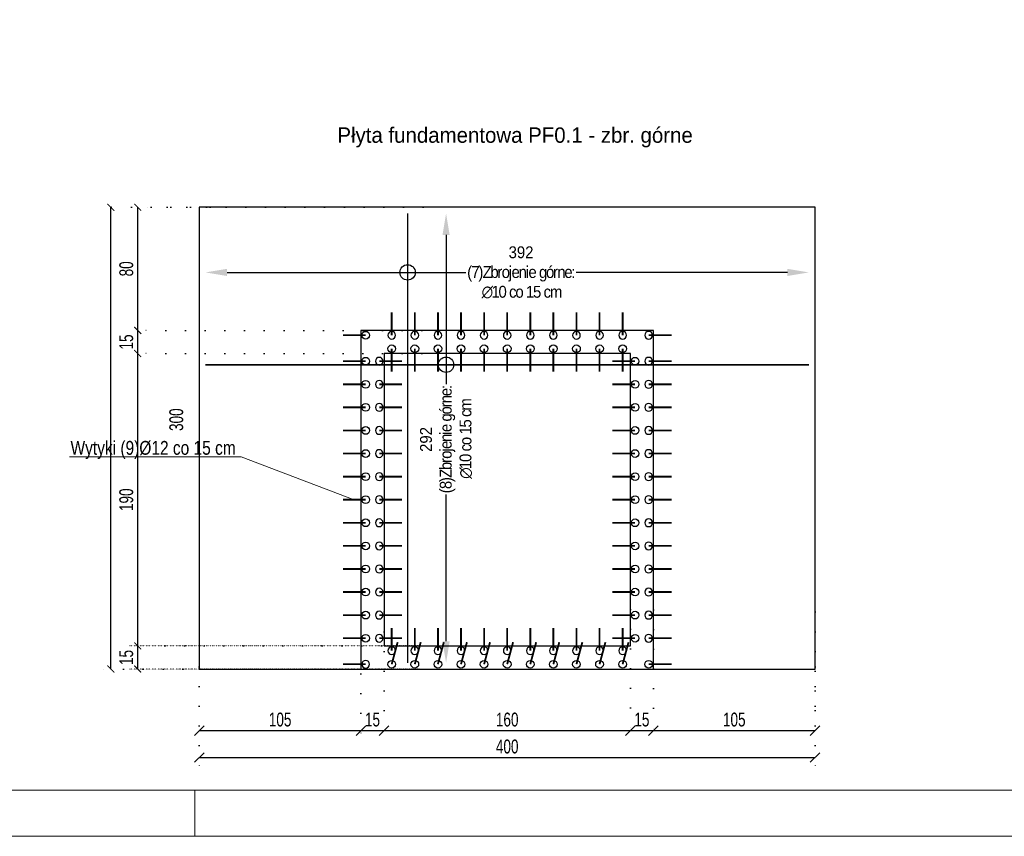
# Model space of a CAD drawing. Header units: millimetres. Extents: x 11149 to 111407, y -107619 to -23630.
# Tile 220 of 245: x 19843 to 20483, y -27078 to -26547. Entities that reach past the tile are written whole.
import ezdxf

# ---------------------------------------------------------------- set-up
doc = ezdxf.new("R2010")
doc.units = ezdxf.units.MM
doc.header["$LTSCALE"] = 2
doc.linetypes.add('DOT', pattern=[6.35, 0, -6.35])
doc.layers.get('0').update_dxf_attribs({"plot": 0})
doc.layers.get('Defpoints').update_dxf_attribs({"color": 1})
for name, color, linetype, lineweight in [('e-cad_kontur', 2, 'Continuous', 25), ('e-cad_opisy', 7, 'Continuous', 9), ('e-cad_prety_widok', 161, 'Continuous', 5), ('e-cad_wymiary', 4, 'Continuous', 9), ('Opisy', 7, 'Continuous', 13), ('WYMIARY', 1, 'Continuous', 20)]:
    doc.layers.add(name, color=color, linetype=linetype, lineweight=lineweight)
doc.layers.add('e-cad_rzutnie', color=61, linetype='Continuous', lineweight=9, plot=False)
doc.layers.add('ZBROJENIE DODATKOWE', color=10, linetype='Continuous')
doc.layers.add('ZBROJENIE GÓRNE', color=160, linetype='Continuous')
doc.styles.add('e-cad_1', font='arial.ttf', dxfattribs={"width": 0.7})
doc.styles.add('SIMPLEX', font='simplex.shx', dxfattribs={"width": 0.75, "oblique": 10})
doc.dimstyles.new('1_100 RK', dxfattribs={"dimscale": 70, "dimtxt": 0.22, "dimasz": 0.003, "dimexe": 0, "dimexo": 0, "dimgap": 0.1, "dimtad": 1, "dimdec": 1, "dimrnd": 0.5, "dimdsep": 46, "dimtxsty": 'SIMPLEX', "dimblk": 'K1', "dimcen": 0, "dimse1": 1, "dimse2": 1, "dimclrd": 3, "dimclre": 3, "dimclrt": 256, "dimadec": 1, "dimazin": 0, "dimtfac": 0.028571, "dimtdec": 1, "dimtix": 1, "dimtmove": 2, "dimatfit": 3, "dimldrblk": 'K1', "dimfxl": 1, "dimtolj": 1, "dimarcsym": 0})
doc.dimstyles.new('e-cad_1_45_[cm]', dxfattribs={"dimscale": 4.5, "dimtxt": 2, "dimasz": 1, "dimexe": 1.25, "dimexo": 0.625, "dimtad": 1, "dimdec": 0, "dimrnd": 0.1, "dimzin": 1, "dimtxsty": 'e-cad_1', "dimblk": 'ARCHTICK', "dimcen": 2.5, "dimclrd": 256, "dimclre": 252, "dimclrt": 7, "dimadec": 0, "dimazin": 0, "dimtfac": 1, "dimtix": 1, "dimtmove": 2, "dimatfit": 3, "dimldrblk": 'NONE', "dimfxl": 60, "dimfxlon": 1, "dimarcsym": 0})
doc.dimstyles.new('e-cad_1_50_[cm]', dxfattribs={"dimscale": 5, "dimtxt": 1.8, "dimasz": 1.25, "dimexe": 1.25, "dimexo": 0.625, "dimgap": 0.5, "dimtad": 1, "dimdec": 0, "dimrnd": 1, "dimzin": 1, "dimtxsty": 'e-cad_1', "dimblk": 'OBLIQUE', "dimcen": 2.5, "dimclrd": 256, "dimclre": 252, "dimclrt": 7, "dimadec": 0, "dimazin": 0, "dimtfac": 1, "dimtix": 1, "dimtmove": 2, "dimatfit": 3, "dimldrblk": 'NONE', "dimfxl": 60, "dimfxlon": 1, "dimarcsym": 0})

# ---------------------------------------------------------------- blocks, each defined once
blk = doc.blocks.new('e-cad_ZelbetOpisSkrocony')
at = {"layer": 'e-cad_opisy', "style": 'e-cad_1', "width": 0.95}
for tag, p in [('OPIS', (0.8, 0.8)), ('UWAGI', (0.8, -2.8))]:
    blk.add_attdef(tag, p, '', height=2, dxfattribs=at)
blk = doc.blocks.new('*D1092')
at = {"layer": 'Defpoints', "color": 0}
for p in [(20095.04, -26672.85), (20095.04, -26964.85), (20120.04, -26964.85)]:
    blk.add_point(p, dxfattribs=at)
at = {"layer": 'WYMIARY', "color": 160, "lineweight": -2, "ltscale": 2}
for p, q in [((20120.04, -26686.85), (20120.04, -26783.87)), ((20120.04, -26950.85), (20120.04, -26855.53))]:
    blk.add_line(p, q, dxfattribs=at)
at = {"layer": 'WYMIARY', "color": 160}
for points in [[(20122.37, -26686.85), (20117.71, -26686.85), (20120.04, -26672.85)], [(20117.71, -26950.85), (20122.37, -26950.85), (20120.04, -26964.85)]]:
    blk.add_solid(points, dxfattribs=at)
at = {"layer": 'WYMIARY', "color": 160, "insert": (20120.04, -26819.7), "char_height": 7.7, "attachment_point": 5, "rotation": 90, "style": 'e-cad_1'}
blk.add_mtext('\\A1;\\W0.9;292\\P\\T0.8;(8)Zbrojenie górne: \\P∅10 co 15 cm', dxfattribs=at)
blk = doc.blocks.new('K1')
at = {"layer": 'WYMIARY', "color": 3, "lineweight": 20}
blk.add_line((0, -50), (0, 50), dxfattribs=at)
at = {"layer": 'WYMIARY', "color": 6, "lineweight": 50}
blk.add_line((-15.915, -15.915), (15.915, 15.915), dxfattribs=at)
at = {"layer": 'WYMIARY', "color": 0, "lineweight": 20}
blk.add_line((-30, 0), (30, 0), dxfattribs=at)
blk = doc.blocks.new('*D1093')
at = {"layer": 'Defpoints', "color": 0}
for p in [(20355.73, -26711.16), (20355.73, -26711.16), (19963.73, -26736.16)]:
    blk.add_point(p, dxfattribs=at)
at = {"layer": 'WYMIARY', "color": 160, "lineweight": -2, "ltscale": 2}
for p, q in [((19977.73, -26711.16), (20132.89, -26711.16)), ((20341.73, -26711.16), (20204.56, -26711.16))]:
    blk.add_line(p, q, dxfattribs=at)
at = {"layer": 'WYMIARY', "color": 160}
for points in [[(19977.73, -26708.83), (19977.73, -26713.49), (19963.73, -26711.16)], [(20341.73, -26713.49), (20341.73, -26708.83), (20355.73, -26711.16)]]:
    blk.add_solid(points, dxfattribs=at)
at = {"layer": 'WYMIARY', "color": 160, "insert": (20168.73, -26711.16), "char_height": 7.7, "attachment_point": 5, "style": 'e-cad_1'}
blk.add_mtext('\\A1;\\W0.9;392\\P\\T0.8;(7)Zbrojenie górne: \\P∅10 co 15 cm', dxfattribs=at)
blk = doc.blocks.new('zw$7CCF')
at = {"layer": 'ZBROJENIE DODATKOWE', "ltscale": 1.6, "const_width": 1.2}
blk.add_lwpolyline([(0, 2.5), (14.84, 2.5)], dxfattribs=at)
at = {"layer": 'ZBROJENIE DODATKOWE', "ltscale": 1.6}
blk.add_circle((14.84, 2.5), 2.5, dxfattribs=at)
blk = doc.blocks.new('_ArchTick')
at = {"color": 0, "linetype": 'ByBlock', "const_width": 0.15}
blk.add_lwpolyline([(-0.5, -0.5), (0.5, 0.5)], dxfattribs=at)
blk = doc.blocks.new('*D1094')
at = {"layer": 'Defpoints', "color": 0, "ltscale": 0.5}
for p in [(19919.73, -26953.85), (20106.45, -26953.85), (20106.45, -26968.85)]:
    blk.add_point(p, dxfattribs=at)
at = {"layer": 'e-cad_wymiary', "color": 252, "linetype": 'DOT', "lineweight": -2, "ltscale": 0.036}
for p, q in [((20103.64, -26953.85), (19914.1, -26953.85)), ((20103.64, -26968.85), (19914.1, -26968.85))]:
    blk.add_line(p, q, dxfattribs=at)
at = {"layer": 'e-cad_wymiary', "lineweight": -2, "ltscale": 0.036}
blk.add_line((19919.73, -26968.85), (19919.73, -26953.85), dxfattribs=at)
at = {"layer": 'e-cad_wymiary', "lineweight": -2, "ltscale": 0.5, "xscale": 4.5, "yscale": 4.5, "zscale": 4.5}
for p, rotation in [((19919.73, -26953.85), 90), ((19919.73, -26968.85), 270)]:
    blk.add_blockref('_ArchTick', p, dxfattribs=dict(at, rotation=rotation))
at = {"layer": 'e-cad_wymiary', "color": 7, "ltscale": 0.5, "insert": (19912.32, -26961.35), "char_height": 9, "attachment_point": 5, "rotation": 90, "style": 'e-cad_1'}
blk.add_mtext('15', dxfattribs=at)
blk = doc.blocks.new('_None')
blk = doc.blocks.new('*D1095')
at = {"layer": 'Defpoints', "color": 0, "ltscale": 0.5}
for p in [(19919.73, -26763.85), (20107.17, -26763.85), (20106.45, -26953.85)]:
    blk.add_point(p, dxfattribs=at)
at = {"layer": 'e-cad_wymiary', "color": 252, "linetype": 'DOT', "lineweight": -2}
for p, q in [((20104.36, -26763.85), (19914.1, -26763.85)), ((20103.64, -26953.85), (19914.1, -26953.85))]:
    blk.add_line(p, q, dxfattribs=at)
at = {"layer": 'e-cad_wymiary', "lineweight": -2}
blk.add_line((19919.73, -26953.85), (19919.73, -26763.85), dxfattribs=at)
at = {"layer": 'e-cad_wymiary', "lineweight": -2, "ltscale": 0.5, "xscale": 4.5, "yscale": 4.5, "zscale": 4.5}
for p, rotation in [((19919.73, -26763.85), 90), ((19919.73, -26953.85), 270)]:
    blk.add_blockref('_ArchTick', p, dxfattribs=dict(at, rotation=rotation))
at = {"layer": 'e-cad_wymiary', "color": 7, "ltscale": 0.5, "insert": (19912.32, -26858.85), "char_height": 9, "attachment_point": 5, "rotation": 90, "style": 'e-cad_1'}
blk.add_mtext('190', dxfattribs=at)
blk = doc.blocks.new('*D1096')
at = {"layer": 'Defpoints', "color": 0, "ltscale": 0.5}
for p in [(19919.73, -26748.85), (20107.17, -26748.85), (20107.17, -26763.85)]:
    blk.add_point(p, dxfattribs=at)
at = {"layer": 'e-cad_wymiary', "color": 252, "linetype": 'DOT', "lineweight": -2}
for p, q in [((20104.36, -26748.85), (19914.1, -26748.85)), ((20104.36, -26763.85), (19914.1, -26763.85))]:
    blk.add_line(p, q, dxfattribs=at)
at = {"layer": 'e-cad_wymiary', "lineweight": -2}
blk.add_line((19919.73, -26763.85), (19919.73, -26748.85), dxfattribs=at)
at = {"layer": 'e-cad_wymiary', "lineweight": -2, "ltscale": 0.5, "xscale": 4.5, "yscale": 4.5, "zscale": 4.5}
for p, rotation in [((19919.73, -26748.85), 90), ((19919.73, -26763.85), 270)]:
    blk.add_blockref('_ArchTick', p, dxfattribs=dict(at, rotation=rotation))
at = {"layer": 'e-cad_wymiary', "color": 7, "ltscale": 0.5, "insert": (19912.32, -26756.35), "char_height": 9, "attachment_point": 5, "rotation": 90, "style": 'e-cad_1'}
blk.add_mtext('15', dxfattribs=at)
blk = doc.blocks.new('*D1097')
at = {"layer": 'Defpoints', "color": 0, "ltscale": 0.5}
for p in [(19919.73, -26668.85), (20107.97, -26668.85), (20107.17, -26748.85)]:
    blk.add_point(p, dxfattribs=at)
at = {"layer": 'e-cad_wymiary', "color": 252, "linetype": 'DOT', "lineweight": -2}
for p, q in [((20105.16, -26668.85), (19914.1, -26668.85)), ((20104.36, -26748.85), (19914.1, -26748.85))]:
    blk.add_line(p, q, dxfattribs=at)
at = {"layer": 'e-cad_wymiary', "lineweight": -2}
blk.add_line((19919.73, -26748.85), (19919.73, -26668.85), dxfattribs=at)
at = {"layer": 'e-cad_wymiary', "lineweight": -2, "ltscale": 0.5, "xscale": 4.5, "yscale": 4.5, "zscale": 4.5}
for p, rotation in [((19919.73, -26668.85), 90), ((19919.73, -26748.85), 270)]:
    blk.add_blockref('_ArchTick', p, dxfattribs=dict(at, rotation=rotation))
at = {"layer": 'e-cad_wymiary', "color": 7, "ltscale": 0.5, "insert": (19912.32, -26708.85), "char_height": 9, "attachment_point": 5, "rotation": 90, "style": 'e-cad_1'}
blk.add_mtext('80', dxfattribs=at)
blk = doc.blocks.new('*D1098')
at = {"layer": 'Defpoints', "color": 0, "ltscale": 0.5}
for p in [(19902.23, -26668.85), (19969.62, -26668.85), (20041.37, -26968.85)]:
    blk.add_point(p, dxfattribs=at)
at = {"layer": 'e-cad_wymiary', "color": 252, "linetype": 'DOT', "lineweight": -2}
for p, q in [((19966.81, -26668.85), (19896.6, -26668.85)), ((20038.56, -26968.85), (19896.6, -26968.85))]:
    blk.add_line(p, q, dxfattribs=at)
at = {"layer": 'e-cad_wymiary', "lineweight": -2}
blk.add_line((19902.23, -26968.85), (19902.23, -26668.85), dxfattribs=at)
at = {"layer": 'e-cad_wymiary', "lineweight": -2, "ltscale": 0.5, "xscale": 4.5, "yscale": 4.5, "zscale": 4.5}
for p, rotation in [((19902.23, -26668.85), 90), ((19902.23, -26968.85), 270)]:
    blk.add_blockref('_ArchTick', p, dxfattribs=dict(at, rotation=rotation))
at = {"layer": 'e-cad_wymiary', "color": 7, "ltscale": 0.5, "insert": (19944.81, -26806.85), "char_height": 9, "attachment_point": 5, "rotation": 90, "style": 'e-cad_1'}
blk.add_mtext('300', dxfattribs=at)
blk = doc.blocks.new('_OBLIQUE')
at = {"color": 0, "linetype": 'ByBlock', "lineweight": -2}
blk.add_line((-0.5, -0.5), (0.5, 0.5), dxfattribs=at)
blk = doc.blocks.new('*D1099')
at = {"layer": 'Defpoints', "color": 0, "ltscale": 0.5}
for p in [(20064.73, -26968.85), (19959.73, -27008.85), (20064.73, -27008.85)]:
    blk.add_point(p, dxfattribs=at)
at = {"layer": 'e-cad_wymiary', "color": 252, "linetype": 'DOT', "lineweight": -2}
for p, q in [((20064.73, -26971.97), (20064.73, -27015.1)), ((19959.73, -27005.72), (19959.73, -27002.6))]:
    blk.add_line(p, q, dxfattribs=at)
at = {"layer": 'e-cad_wymiary', "lineweight": -2}
blk.add_line((19959.73, -27008.85), (20064.73, -27008.85), dxfattribs=at)
at = {"layer": 'e-cad_wymiary', "lineweight": -2, "ltscale": 0.5, "xscale": 6.25, "yscale": 6.25, "zscale": 6.25, "rotation": 180}
blk.add_blockref('_OBLIQUE', (19959.73, -27008.85), dxfattribs=at)
at = {"layer": 'e-cad_wymiary', "lineweight": -2, "ltscale": 0.5, "xscale": 6.25, "yscale": 6.25, "zscale": 6.25}
blk.add_blockref('_OBLIQUE', (20064.73, -27008.85), dxfattribs=at)
at = {"layer": 'e-cad_wymiary', "color": 7, "ltscale": 0.5, "insert": (20012.23, -27001.75), "char_height": 9, "attachment_point": 5, "style": 'e-cad_1'}
blk.add_mtext('105', dxfattribs=at)
blk = doc.blocks.new('*D1100')
at = {"layer": 'Defpoints', "color": 0}
for p in [(20079.73, -26928.68), (20064.73, -26968.85), (20079.73, -27008.85)]:
    blk.add_point(p, dxfattribs=at)
at = {"layer": 'e-cad_wymiary', "color": 252, "linetype": 'DOT', "lineweight": -2}
for p, q in [((20079.73, -26931.8), (20079.73, -27015.1)), ((20064.73, -26971.97), (20064.73, -27015.1))]:
    blk.add_line(p, q, dxfattribs=at)
at = {"layer": 'e-cad_wymiary', "lineweight": -2}
blk.add_line((20064.73, -27008.85), (20079.73, -27008.85), dxfattribs=at)
at = {"layer": 'e-cad_wymiary', "lineweight": -2, "xscale": 6.25, "yscale": 6.25, "zscale": 6.25, "rotation": 180}
blk.add_blockref('_OBLIQUE', (20064.73, -27008.85), dxfattribs=at)
at = {"layer": 'e-cad_wymiary', "lineweight": -2, "xscale": 6.25, "yscale": 6.25, "zscale": 6.25}
blk.add_blockref('_OBLIQUE', (20079.73, -27008.85), dxfattribs=at)
at = {"layer": 'e-cad_wymiary', "color": 7, "insert": (20072.23, -27001.75), "char_height": 9, "attachment_point": 5, "style": 'e-cad_1'}
blk.add_mtext('15', dxfattribs=at)
blk = doc.blocks.new('*D1101')
at = {"layer": 'Defpoints', "color": 0}
for p in [(20239.73, -26927.05), (20079.73, -26928.68), (20239.73, -27008.85)]:
    blk.add_point(p, dxfattribs=at)
at = {"layer": 'e-cad_wymiary', "color": 252, "linetype": 'DOT', "lineweight": -2}
for p, q in [((20079.73, -26931.8), (20079.73, -27015.1)), ((20239.73, -26930.17), (20239.73, -27015.1))]:
    blk.add_line(p, q, dxfattribs=at)
at = {"layer": 'e-cad_wymiary', "lineweight": -2}
blk.add_line((20079.73, -27008.85), (20239.73, -27008.85), dxfattribs=at)
at = {"layer": 'e-cad_wymiary', "lineweight": -2, "xscale": 6.25, "yscale": 6.25, "zscale": 6.25, "rotation": 180}
blk.add_blockref('_OBLIQUE', (20079.73, -27008.85), dxfattribs=at)
at = {"layer": 'e-cad_wymiary', "lineweight": -2, "xscale": 6.25, "yscale": 6.25, "zscale": 6.25}
blk.add_blockref('_OBLIQUE', (20239.73, -27008.85), dxfattribs=at)
at = {"layer": 'e-cad_wymiary', "color": 7, "insert": (20159.73, -27001.75), "char_height": 9, "attachment_point": 5, "style": 'e-cad_1'}
blk.add_mtext('160', dxfattribs=at)
blk = doc.blocks.new('*D1102')
at = {"layer": 'Defpoints', "color": 0}
for p in [(20239.73, -26927.05), (20254.73, -26927.25), (20254.73, -27008.85)]:
    blk.add_point(p, dxfattribs=at)
at = {"layer": 'e-cad_wymiary', "color": 252, "linetype": 'DOT', "lineweight": -2}
for p, q in [((20239.73, -26930.17), (20239.73, -27015.1)), ((20254.73, -26930.38), (20254.73, -27015.1))]:
    blk.add_line(p, q, dxfattribs=at)
at = {"layer": 'e-cad_wymiary', "lineweight": -2}
blk.add_line((20239.73, -27008.85), (20254.73, -27008.85), dxfattribs=at)
at = {"layer": 'e-cad_wymiary', "lineweight": -2, "xscale": 6.25, "yscale": 6.25, "zscale": 6.25, "rotation": 180}
blk.add_blockref('_OBLIQUE', (20239.73, -27008.85), dxfattribs=at)
at = {"layer": 'e-cad_wymiary', "lineweight": -2, "xscale": 6.25, "yscale": 6.25, "zscale": 6.25}
blk.add_blockref('_OBLIQUE', (20254.73, -27008.85), dxfattribs=at)
at = {"layer": 'e-cad_wymiary', "color": 7, "insert": (20247.23, -27001.75), "char_height": 9, "attachment_point": 5, "style": 'e-cad_1'}
blk.add_mtext('15', dxfattribs=at)
blk = doc.blocks.new('*D1103')
at = {"layer": 'Defpoints', "color": 0, "ltscale": 0.5}
for p in [(20254.73, -26927.25), (20359.73, -26928.68), (20359.73, -27008.85)]:
    blk.add_point(p, dxfattribs=at)
at = {"layer": 'e-cad_wymiary', "color": 252, "linetype": 'DOT', "lineweight": -2}
for p, q in [((20254.73, -26930.38), (20254.73, -27015.1)), ((20359.73, -26931.8), (20359.73, -27015.1))]:
    blk.add_line(p, q, dxfattribs=at)
at = {"layer": 'e-cad_wymiary', "lineweight": -2}
blk.add_line((20254.73, -27008.85), (20359.73, -27008.85), dxfattribs=at)
at = {"layer": 'e-cad_wymiary', "lineweight": -2, "ltscale": 0.5, "xscale": 6.25, "yscale": 6.25, "zscale": 6.25, "rotation": 180}
blk.add_blockref('_OBLIQUE', (20254.73, -27008.85), dxfattribs=at)
at = {"layer": 'e-cad_wymiary', "lineweight": -2, "ltscale": 0.5, "xscale": 6.25, "yscale": 6.25, "zscale": 6.25}
blk.add_blockref('_OBLIQUE', (20359.73, -27008.85), dxfattribs=at)
at = {"layer": 'e-cad_wymiary', "color": 7, "ltscale": 0.5, "insert": (20307.23, -27001.75), "char_height": 9, "attachment_point": 5, "style": 'e-cad_1'}
blk.add_mtext('105', dxfattribs=at)
blk = doc.blocks.new('*D1104')
at = {"layer": 'Defpoints', "color": 0, "ltscale": 0.5}
for p in [(19959.73, -26964.22), (20359.73, -26964.22), (20359.73, -27026.35)]:
    blk.add_point(p, dxfattribs=at)
at = {"layer": 'e-cad_wymiary', "color": 252, "linetype": 'DOT', "lineweight": -2}
for p, q in [((19959.73, -26967.34), (19959.73, -27032.6)), ((20359.73, -26967.34), (20359.73, -27032.6))]:
    blk.add_line(p, q, dxfattribs=at)
at = {"layer": 'e-cad_wymiary', "lineweight": -2}
blk.add_line((19959.73, -27026.35), (20359.73, -27026.35), dxfattribs=at)
at = {"layer": 'e-cad_wymiary', "lineweight": -2, "ltscale": 0.5, "xscale": 6.25, "yscale": 6.25, "zscale": 6.25, "rotation": 180}
blk.add_blockref('_OBLIQUE', (19959.73, -27026.35), dxfattribs=at)
at = {"layer": 'e-cad_wymiary', "lineweight": -2, "ltscale": 0.5, "xscale": 6.25, "yscale": 6.25, "zscale": 6.25}
blk.add_blockref('_OBLIQUE', (20359.73, -27026.35), dxfattribs=at)
at = {"layer": 'e-cad_wymiary', "color": 7, "ltscale": 0.5, "insert": (20159.73, -27019.25), "char_height": 9, "attachment_point": 5, "style": 'e-cad_1'}
blk.add_mtext('400', dxfattribs=at)
blk = doc.blocks.new('zw$23F')
at = {"layer": 'e-cad_opisy', "color": 0}
blk.add_lwpolyline([(150, 30), (4175, 30), (4175, 2070), (150, 2070)], close=True, dxfattribs=at)
at = {"layer": 'e-cad_rzutnie', "color": 0}
blk.add_line((1505, 0), (1505, 30), dxfattribs=at)
blk.add_lwpolyline([(0, 0), (0, 1485), (125, 1485), (125, 2100), (4205, 2100), (4205, 0)], close=True, dxfattribs=at)

msp = doc.modelspace()

# ---------------------------------------------------------------- linework, layer by layer
at = {"layer": 'e-cad_kontur'}
for points in [[(19959.73, -26968.85), (20359.73, -26968.85), (20359.73, -26668.85), (19959.73, -26668.85)], [(20064.73, -26968.85), (20254.73, -26968.85), (20254.73, -26748.85), (20064.73, -26748.85)], [(20079.73, -26953.85), (20239.73, -26953.85), (20239.73, -26763.85), (20079.73, -26763.85)]]:
    msp.add_lwpolyline(points, close=True, dxfattribs=at)
at = {"layer": 'e-cad_prety_widok', "color": 160, "ltscale": 2, "const_width": 1}
for points in [[(20095.04, -26672.85), (20095.04, -26964.85)], [(19963.73, -26771.16), (20355.73, -26771.16)]]:
    msp.add_lwpolyline(points, dxfattribs=at)
at = {"layer": 'Opisy', "color": 10}
msp.add_lwpolyline([(20060.41, -26858.85), (19986.96, -26831.05), (19875.48, -26831.05)], dxfattribs=at)
at = {"layer": 'ZBROJENIE GÓRNE'}
for centre in [(20095.04, -26711.16), (20120.04, -26771.16)]:
    msp.add_circle(centre, 5, dxfattribs=at)

# ---------------------------------------------------------------- block references
at = {"layer": 'e-cad_opisy'}
msp.add_blockref('zw$23F', (18451.87, -27077.55), dxfattribs=at)
at = {"layer": 'e-cad_opisy', "xscale": 5, "yscale": 5, "zscale": 5}
msp.add_blockref('e-cad_ZelbetOpisSkrocony', (20045.43, -26630.94), dxfattribs=at).add_auto_attribs({'OPIS': 'Płyta fundamentowa PF0.1 - zbr. górne'})
at = {"layer": 'e-cad_wymiary', "ltscale": 0.036, "xscale": -1}
for p, rotation in [((20087.23, -26737.11), 89.99999999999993), ((20102.23, -26737.11), 89.99999999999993), ((20117.23, -26737.11), 89.99999999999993), ((20132.23, -26737.11), 89.99999999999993), ((20147.23, -26737.11), 89.99999999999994), ((20162.23, -26737.11), 89.99999999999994), ((20177.23, -26737.11), 89.99999999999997), ((20192.23, -26737.11), 89.99999999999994), ((20207.23, -26737.11), 89.99999999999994), ((20222.23, -26737.11), 89.99999999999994), ((20237.23, -26737.11), 89.99999999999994), ((20087.23, -26942.11), 89.99999999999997), ((20102.23, -26942.11), 89.99999999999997), ((20117.23, -26942.11), 89.99999999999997), ((20132.23, -26942.11), 89.99999999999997), ((20147.23, -26942.11), 89.99999999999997), ((20162.23, -26942.11), 89.99999999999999), ((20177.23, -26942.11), 89.99999999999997), ((20192.23, -26942.11), 89.99999999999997), ((20207.23, -26942.11), 89.99999999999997), ((20222.23, -26942.11), 89.99999999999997), ((20237.23, -26942.11), 89.99999999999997), ((20052.99, -26963.25), 180)]:
    msp.add_blockref('zw$7CCF', p, dxfattribs=dict(at, rotation=rotation))
at = {"layer": 'e-cad_wymiary', "ltscale": 0.036}
for p in [(20052.99, -26754.45), (20052.99, -26771.35), (20052.99, -26786.35), (20052.99, -26801.35), (20052.99, -26816.35), (20052.99, -26831.35), (20052.99, -26846.35), (20052.99, -26861.35), (20052.99, -26876.35), (20052.99, -26891.35), (20052.99, -26906.35), (20052.99, -26921.35), (20052.99, -26936.35), (20052.99, -26951.35)]:
    msp.add_blockref('zw$7CCF', p, dxfattribs=at)
at = {"layer": 'e-cad_wymiary', "ltscale": 0.036, "xscale": -1}
for p in [(20266.47, -26754.45), (20091.47, -26771.35), (20266.47, -26771.35), (20091.47, -26786.35), (20266.47, -26786.35), (20091.47, -26801.35), (20266.47, -26801.35), (20091.47, -26816.35), (20266.47, -26816.35), (20091.47, -26831.35), (20266.47, -26831.35), (20091.47, -26846.35), (20266.47, -26846.35), (20091.47, -26861.35), (20266.47, -26861.35), (20091.47, -26876.35), (20266.47, -26876.35), (20091.47, -26891.35), (20266.47, -26891.35), (20091.47, -26906.35), (20266.47, -26906.35), (20091.47, -26921.35), (20266.47, -26921.35), (20091.47, -26936.35), (20266.47, -26936.35), (20091.47, -26951.35), (20266.47, -26951.35)]:
    msp.add_blockref('zw$7CCF', p, dxfattribs=at)
at = {"layer": 'e-cad_wymiary', "ltscale": 0.036}
for p, rotation in [((20087.23, -26775.59), 90.00000000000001), ((20102.23, -26775.59), 90.00000000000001), ((20117.23, -26775.59), 90.00000000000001), ((20132.23, -26775.59), 90.00000000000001), ((20147.23, -26775.59), 90.00000000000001), ((20162.23, -26775.59), 90), ((20177.23, -26775.59), 90.00000000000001), ((20192.23, -26775.59), 90.00000000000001), ((20207.23, -26775.59), 90.00000000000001), ((20222.23, -26775.59), 90.00000000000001), ((20237.23, -26775.59), 90.00000000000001), ((20227.99, -26771.35), 360), ((20227.99, -26786.35), 360), ((20227.99, -26801.35), 360), ((20227.99, -26816.35), 360), ((20227.99, -26831.35), 360), ((20227.99, -26846.35), 360), ((20227.99, -26861.35), 360), ((20227.99, -26876.35), 360), ((20227.99, -26891.35), 360), ((20227.99, -26906.35), 360), ((20227.99, -26921.35), 360), ((20227.99, -26936.35), 360), ((20227.99, -26951.35), 360), ((20086.15, -26950.77), 255), ((20101.15, -26950.77), 255), ((20116.15, -26950.77), 255), ((20131.15, -26950.77), 255), ((20146.15, -26950.77), 255), ((20161.15, -26950.77), 255), ((20176.15, -26950.77), 255), ((20191.15, -26950.77), 255), ((20206.15, -26950.77), 255), ((20221.15, -26950.77), 255), ((20236.15, -26950.77), 255), ((20266.47, -26963.25), 180)]:
    msp.add_blockref('zw$7CCF', p, dxfattribs=dict(at, rotation=rotation))

# ---------------------------------------------------------------- texts
at = {"layer": 'Opisy', "color": 10, "style": 'e-cad_1', "width": 0.8}
msp.add_text('Wytyki (9)%%C12 co 15 cm', height=9, dxfattribs=at).set_placement((19876.08, -26829.65))

# ---------------------------------------------------------------- dimensions: what is measured, and where the dimension line sits
at = {"layer": 'e-cad_wymiary'}
dim = msp.add_linear_dim(base=(19902.23, -26668.85), p1=(20041.37, -26968.85), p2=(19969.62, -26668.85), angle=90, dimstyle='e-cad_1_45_[cm]', override={"dimblk": 'ArchTick'}, dxfattribs=at)
dim.commit()
dim.dimension.update_dxf_attribs({"geometry": '*D1098', "text_midpoint": (19944.81, -26806.85), "dimtype": 160})
for base, p1, p2, picture, middle in [((19919.73, -26668.85), (20107.17, -26748.85), (20107.97, -26668.85), '*D1097', (19912.32, -26708.85)), ((19919.73, -26748.85), (20107.17, -26763.85), (20107.17, -26748.85), '*D1096', (19912.32, -26756.35)), ((19919.73, -26763.85), (20106.45, -26953.85), (20107.17, -26763.85), '*D1095', (19912.32, -26858.85))]:
    dim = msp.add_linear_dim(base=base, p1=p1, p2=p2, angle=90, dimstyle='e-cad_1_45_[cm]', dxfattribs=at)
    dim.commit()
    dim.dimension.update_dxf_attribs({"geometry": picture, "text_midpoint": middle})
for base, p1, p2, picture, middle in [((20239.73, -27008.85), (20079.73, -26928.68), (20239.73, -26927.05), '*D1101', (20159.73, -27001.75)), ((20254.73, -27008.85), (20239.73, -26927.05), (20254.73, -26927.25), '*D1102', (20247.23, -27001.75)), ((20079.73, -27008.85), (20064.73, -26968.85), (20079.73, -26928.68), '*D1100', (20072.23, -27001.75)), ((20359.73, -27008.85), (20254.73, -26927.25), (20359.73, -26928.68), '*D1103', (20307.23, -27001.75)), ((20359.73, -27026.35), (19959.73, -26964.22), (20359.73, -26964.22), '*D1104', (20159.73, -27019.25)), ((20064.73, -27008.85), (19959.73, -27008.85), (20064.73, -26968.85), '*D1099', (20012.23, -27001.75))]:
    dim = msp.add_linear_dim(base=base, p1=p1, p2=p2, dimstyle='e-cad_1_50_[cm]', dxfattribs=at)
    dim.commit()
    dim.dimension.update_dxf_attribs({"geometry": picture, "text_midpoint": middle})
at = {"layer": 'e-cad_wymiary', "ltscale": 0.036}
dim = msp.add_linear_dim(base=(19919.73, -26953.85), p1=(20106.45, -26968.85), p2=(20106.45, -26953.85), angle=90, dimstyle='e-cad_1_45_[cm]', override={"dimblk": 'ArchTick'}, dxfattribs=at)
dim.commit()
dim.dimension.update_dxf_attribs({"geometry": '*D1094', "text_midpoint": (19912.32, -26961.35)})
at = {"layer": 'WYMIARY', "ltscale": 2}
dim = msp.add_linear_dim(base=(20355.73, -26711.16), p1=(19963.73, -26736.16), p2=(20355.73, -26711.16), text='\\W0.9;<>\\P\\T0.8;(7)Zbrojenie górne: \\P∅10 co 15 cm', dimstyle='1_100 RK', override={"dimtxt": 0.11, "dimasz": 0.2, "dimgap": 0.05, "dimtxsty": 'e-cad_1', "dimclrd": 160, "dimclre": 256, "dimclrt": 160}, dxfattribs=at)
dim.commit()
dim.dimension.update_dxf_attribs({"geometry": '*D1093', "text_midpoint": (20168.73, -26711.16), "dimtype": 160})
dim = msp.add_linear_dim(base=(20120.04, -26964.85), p1=(20095.04, -26672.85), p2=(20095.04, -26964.85), angle=90, text='\\W0.9;<>\\P\\T0.8;(8)Zbrojenie górne: \\P∅10 co 15 cm', dimstyle='1_100 RK', override={"dimtxt": 0.11, "dimasz": 0.2, "dimgap": 0.05, "dimtxsty": 'e-cad_1', "dimclrd": 160, "dimclre": 256, "dimclrt": 160}, dxfattribs=at)
dim.commit()
dim.dimension.update_dxf_attribs({"geometry": '*D1092', "text_midpoint": (20120.04, -26819.7), "dimtype": 160})

doc.saveas('drawing.dxf')
